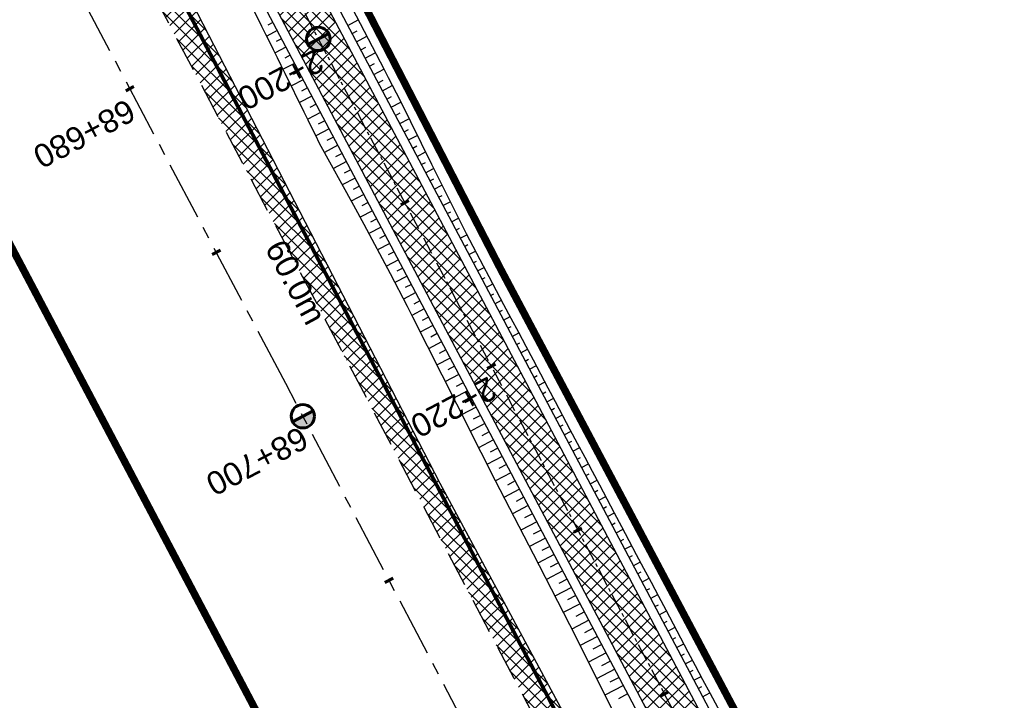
# Model space of a CAD drawing. Header units: metres. Extents: x 7529682 to 7533711, y 5721186 to 5727842.
# Tile 51 of 112: x 7530727 to 7530780, y 5725819 to 5725856. Entities that reach past the tile are written whole.
import ezdxf

# ---------------------------------------------------------------- set-up
doc = ezdxf.new("R2010")
doc.units = ezdxf.units.M
for name, pattern in [('817-dzialki-09-05-04$0$HIDDEN', [0.375, 0.25, -0.125]), ('CENTER', [50.8, 31.75, -6.35, 6.35, -6.35]), ('HIDDEN', [9.525, 6.35, -3.175])]:
    doc.linetypes.add(name, pattern=pattern)
for name, color, linetype in [('C-DROGI-SYTUACJA-ETYKIETY', 7, 'Continuous'), ('D-hatch-pobocza', 131, 'Continuous'), ('D-pobocza', 7, 'Continuous'), ('D-skarpa', 7, 'Continuous'), ('D-skarpa-kreskowanie', 7, 'Continuous')]:
    doc.layers.add(name, color=color, linetype=linetype)
doc.layers.add('D-hatch-ciag-pieszo-rowerowy', color=7, linetype='Continuous', lineweight=13, true_color=0xff9f80)
doc.layers.add('D-LR-etap-III', color=7, linetype='817-dzialki-09-05-04$0$HIDDEN', lineweight=50, true_color=0xff1aff)
for name, color, linetype, lineweight in [('D-krawędzie', 7, 'Continuous', 30), ('D-obrzeża', 7, 'Continuous', 30), ('D-oś', 10, 'CENTER', 30), ('Sieci-T-kanal technologiczny', 4, 'kt kanał technologiczny', 30)]:
    doc.layers.add(name, color=color, linetype=linetype, lineweight=lineweight)
doc.layers.add('D-opis-KT-dlugosci', color=7, linetype='Continuous', true_color=0xff8000)
doc.layers.add('poprzeczki', color=7, linetype='Continuous', true_color=0x0000c7)
doc.styles.add('ARIAL', font='arial.ttf', dxfattribs={"height": 1})
doc.styles.get("Standard").update_dxf_attribs({"font": 'arial.ttf'})
doc.linetypes.add('kt kanał technologiczny', pattern='A,1,-0.8,["kt",Standard,S=0.5,R=0,X=-0.7,Y=-0.15],-0.3', length=2.1)
pattern_1 = [(45, (0, 0), (-0.33675960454, 0.33675960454), []), (135, (0, 0), (-0.33675960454, -0.33675960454), [])]

# ---------------------------------------------------------------- blocks, each defined once
blk = doc.blocks.new('kilometraz')
at = {"linetype": 'ByBlock', "lineweight": -2}
blk.add_hatch(color=0, dxfattribs=at).paths.add_polyline_path([(0, -0.28125, 0.41421356), (0.28125, 0, 0.41421356), (0, 0.28125)])
at = {"color": 0, "linetype": 'ByBlock', "lineweight": -2}
blk.add_line((0, 0.28125), (0, -0.28125), dxfattribs=at)
blk.add_circle((0, 0), 0.28125, dxfattribs=at)
blk = doc.blocks.new('AeccTickLine')
at = {"color": 0, "linetype": 'ByBlock', "lineweight": -2}
blk.add_line((0, 1), (0, -1), dxfattribs=at)

msp = doc.modelspace()

# ---------------------------------------------------------------- hatches: boundary and pattern name
at = {"layer": 'D-hatch-ciag-pieszo-rowerowy'}
h = msp.add_hatch(dxfattribs=at)
h.set_pattern_fill('ANSI37', color=256, scale=0.15, style=0)
h.set_pattern_definition(pattern_1)
h.paths.add_polyline_path([(7530714.412, 5725910.765), (7530696.206, 5725945.269), (7530692.657, 5725952.013), (7530691.541, 5725951.45), (7530695.1, 5725944.687), (7530713.306, 5725910.181), (7530731.225, 5725876.244), (7530749.941, 5725840.801), (7530759.629, 5725822.461), (7530760.738, 5725823.038), (7530751.046, 5725841.385), (7530732.331, 5725876.827)])
h.paths.add_polyline_path([(7530713.306, 5725910.181), (7530695.1, 5725944.687), (7530691.541, 5725951.45), (7530690.425, 5725950.887), (7530693.994, 5725944.104), (7530712.201, 5725909.598), (7530730.12, 5725875.66), (7530748.836, 5725840.217), (7530758.52, 5725821.884), (7530759.629, 5725822.461), (7530749.941, 5725840.801), (7530731.225, 5725876.244)])
h = msp.add_hatch(dxfattribs=at)
h.set_pattern_fill('ANSI37', color=256, scale=0.15, style=0)
h.set_pattern_definition(pattern_1)
edge = h.paths.add_edge_path()
edge.add_line((7530776.607, 5725790.321), (7530759.629, 5725822.461))
edge.add_line((7530759.629, 5725822.461), (7530758.52, 5725821.884))
edge.add_line((7530758.52, 5725821.884), (7530775.501, 5725789.739))
edge.add_line((7530775.501, 5725789.739), (7530792.729, 5725756.833))
edge.add_line((7530792.729, 5725756.833), (7530803.873, 5725735.729))
edge.add_arc((7530538.588, 5725595.643), 300, 26.89726, 27.8367, ccw=False)
edge.add_line((7530806.134, 5725731.361), (7530814.971, 5725713.941))
edge.add_line((7530814.971, 5725713.941), (7530815.845, 5725714.98))
edge.add_line((7530815.845, 5725714.98), (7530807.239, 5725731.945))
edge.add_arc((7530539.694, 5725596.227), 300, 26.89728, 27.8367)
edge.add_line((7530804.978, 5725736.313), (7530793.835, 5725757.415))
edge.add_line((7530793.835, 5725757.415), (7530776.607, 5725790.321))
edge = h.paths.add_edge_path()
edge.add_line((7530816.037, 5725715.208), (7530816.72, 5725716.019))
edge.add_line((7530816.72, 5725716.019), (7530808.345, 5725732.528))
edge.add_arc((7530540.799, 5725596.81), 300, 26.89731, 27.8367)
edge.add_line((7530806.084, 5725736.896), (7530794.941, 5725757.997))
edge.add_line((7530794.941, 5725757.997), (7530777.714, 5725790.903))
edge.add_line((7530777.714, 5725790.903), (7530760.738, 5725823.038))
edge.add_line((7530760.738, 5725823.038), (7530759.629, 5725822.461))
edge.add_line((7530759.629, 5725822.461), (7530776.607, 5725790.321))
edge.add_line((7530776.607, 5725790.321), (7530793.835, 5725757.415))
edge.add_line((7530793.835, 5725757.415), (7530804.978, 5725736.313))
edge.add_arc((7530539.694, 5725596.227), 300, 26.89728, 27.8367, ccw=False)
edge.add_line((7530807.239, 5725731.945), (7530815.845, 5725714.98))
edge.add_line((7530815.845, 5725714.98), (7530816.037, 5725715.208))
at = {"layer": 'D-hatch-pobocza'}
h = msp.add_hatch(dxfattribs=at)
h.set_pattern_fill('ANSI37', color=256, scale=0.15, style=0)
h.set_pattern_definition(pattern_1)
h.paths.add_polyline_path([(7530720.98, 5725884.44), (7530708.37, 5725908.34), (7530695.8, 5725932.28), (7530687.36, 5725949.02), (7530675.51, 5725970.87), (7530663.29, 5725994.02), (7530649.63, 5726020.19), (7530635.9, 5726046.17), (7530600.685, 5726114.059), (7530599.743, 5726113.515), (7530641.555, 5726032.008), (7530660.961, 5725995.07), (7530689.128, 5725941.54), (7530707.336, 5725907.032), (7530725.256, 5725873.093), (7530743.97, 5725837.654), (7530770.527, 5725787.119), (7530787.864, 5725754.267), (7530809.813, 5725712.702), (7530812.028, 5725712.541), (7530798.84, 5725737.15), (7530787.35, 5725758.8), (7530776.05, 5725780.2), (7530760.43, 5725809.79), (7530749.22, 5725830.63), (7530733.52, 5725861.06)])

# ---------------------------------------------------------------- linework, layer by layer
at = {"layer": 'D-krawędzie', "linetype": 'HIDDEN', "ltscale": 0.3, "flags": 128}
msp.add_lwpolyline([(7530572.01, 5726166.06), (7530599.74, 5726113.52), (7530641.555, 5726032.008), (7530660.961, 5725995.07), (7530689.128, 5725941.54), (7530707.336, 5725907.032), (7530725.256, 5725873.093), (7530743.97, 5725837.654), (7530770.527, 5725787.119), (7530787.864, 5725754.267), (7530809.898, 5725712.542), (7530824.739, 5725684.389), (7530840.856, 5725653.693), (7530860.675, 5725616.154), (7530865.283, 5725607.394), (7530878.05, 5725583.08), (7530918.172, 5725507.178), (7530950.163, 5725446.305), (7530993.419, 5725364.265), (7531022.766, 5725308.719), (7531053.81, 5725249.872), (7531081.166, 5725197.875), (7531103.902, 5725154.541), (7531128.123, 5725108.448), (7531149.3, 5725068.25), (7531167.38, 5725033.767), (7531197.165, 5724976.988), (7531228.151, 5724918.034), (7531253.153, 5724870.491), (7531286.796, 5724806.654), (7531306.74, 5724768.665), (7531335.094, 5724714.652), (7531357.319, 5724672.439), (7531373.645, 5724641.454), (7531392.162, 5724605.999), (7531418.48, 5724555.853), (7531439.727, 5724515.582), (7531476.36, 5724446.19), (7531491.8, 5724416.76), (7531531.9, 5724339.933), (7531557.227, 5724291.659), (7531569.852, 5724267.577), (7531591.376, 5724226.548), (7531610.004, 5724191.103), (7531616.883, 5724177.999), (7531629.985, 5724153.025), (7531641.007, 5724132.022), (7531664.906, 5724087.617), (7531677.644, 5724064.786), (7531683.112, 5724054.988), (7531686.753, 5724048.18), (7531695.448, 5724031.697), (7531703.749, 5724015.917), (7531709.214, 5724005.514), (7531719.389, 5723986.147), (7531726.295, 5723973), (7531732.741, 5723960.736), (7531735.13, 5723956.19)], dxfattribs=at)
at = {"layer": 'D-LR-etap-III', "ltscale": 10, "flags": 128}
msp.add_lwpolyline([(7531750.474, 5723895.103, 0.4, 0.4, 0), (7531750.505, 5723895.13, 0.4, 0.4, 0), (7531682.71, 5724022.92, 0.4, 0.4, 0), (7531619.177, 5724147.204, 0.4, 0.4, 0), (7531592.309, 5724198.489, 0.4, 0.4, 0), (7531553.264, 5724272.919, 0.4, 0.4, 0), (7531504.02, 5724366.79, 0.4, 0.4, 0), (7531482.09, 5724407.62, 0.4, 0.4, 0), (7531412.35, 5724541.183, 0.4, 0.4, 0), (7531388.464, 5724586.93, 0.4, 0.4, 0), (7531345.12, 5724669.94, 0.4, 0.4, 0), (7531127.66, 5725081.67, 0.4, 0.4, 0), (7531059.253, 5725211.041, 0.4, 0.4, 0), (7531008.007, 5725307.954, 0.4, 0.4, 0), (7530964.182, 5725390.836, 0.4, 0.4, 0), (7530914.557, 5725484.684, 0.4, 0.4, 0), (7530865.243, 5725577.494, 0.4, 0.4, 0), (7530840.085, 5725624.059, 0.4, 0.4, 0), (7530802.56, 5725694.925, 0.4, 0.4, 0), (7530755.54, 5725787.51, 0.4, 0.4, 0), (7530708.718, 5725876.303, 0.4, 0.4, 0), (7530695.12, 5725902.09, 0.4, 0.4, 0), (7530642.914, 5726001.078, 0.4, 0.4, 0), (7530634.935, 5726016.147, 0.4, 0.4, 0), (7530610.82, 5726061.93, 0.4, 0.4, 0), (7530610.82, 5726061.93, 0.4, 0.4, 0), (7530607.21, 5726063.51, 0.4, 0.4, 0), (7530597.42, 5726080.68, 0.4, 0.4, 0), (7530591.16, 5726088.44, 0.4, 0.4, 0), (7530581.28, 5726107.21, 0.4, 0.4, 0), (7530571.29, 5726130.56, 0.4, 0.4, 0), (7530549.555, 5726171.527, 0.4, 0.4, 0), (7530531.014, 5726206.474, 0.4, 0.4, 0), (7530516.461, 5726236.017, 0.4, 0.4, 0), (7530500.799, 5726266.141, 0.4, 0.4, 0), (7530491.35, 5726283.94, 0.4, 0.4, 0), (7530482.4, 5726303.41, 0.4, 0.4, 0), (7530482.4, 5726303.41, 0.4, 0.4, 0), (7530450.41, 5726357.28, 0.4, 0.4, 0), (7530397.759, 5726458.5, 0.4, 0.4, 0), (7530334.708, 5726583.665, 0.4, 0.4, 0), (7530303.939, 5726645.168, 0.4, 0.4, 0), (7530300.51, 5726651.778, 0.4, 0.4, 0), (7530289.214, 5726671.967, 0.4, 0.4, 0), (7530281.54, 5726685.57, 0.4, 0.4, 0), (7530261.371, 5726724.163, 0.4, 0.4, 0), (7530254.03, 5726738.21, 0.4, 0.4, 0), (7530197.22, 5726845.06, 0.4, 0.4, 0), (7530194.71, 5726849.15, 0.4, 0.4, 0), (7530195.92, 5726850.75, 0.4, 0.4, 0), (7530170.547, 5726892.961, 0.4, 0.4, 0), (7530143.175, 5726945.066, 0.4, 0.4, 0), (7530105.06, 5727018.32, 0.4, 0.4, 0), (7530100.06, 5727027.16, 0.4, 0.4, 0), (7530062.319, 5727099.625, 0.4, 0.4, 0), (7530015.379, 5727189.42, 0.4, 0.4, 0), (7529983.208, 5727250.207, 0.4, 0.4, 0), (7529953.284, 5727306.747, 0.4, 0.4, 0), (7529900.671, 5727406.159, 0.4, 0.4, 0), (7529890.63, 5727425.131, 0.4, 0.4, 0), (7529875.155, 5727454.426, 0.4, 0.4, 0), (7529857.56, 5727487.787, 0.4, 0.4, 0), (7529835.194, 5727530.193, 0.4, 0.4, 0), (7529811.741, 5727574.662, 0.4, 0.4, 0), (7529792.102, 5727611.923, 0.4, 0.4, 0), (7529768.066, 5727657.47, 0.4, 0.4, 0), (7529755.211, 5727682.131, 0.4, 0.4, 0), (7529753.31, 5727681.13, 0.4, 0.4, 0), (7529739.21, 5727707.77, 0.4, 0.4, 0), (7529735.395, 5727711.252, 0.4, 0.4, 0), (7529725.42, 5727730.2, 0.4, 0.4, 0), (7529723.55, 5727729.88, 0.4, 0.4, 0), (7529695.567, 5727782.932, 0.4, 0.4, 0), (7529717.68, 5727794.024, 0.4, 0.4, 0), (7529736.275, 5727758.647, 0.4, 0.4, 0), (7529736.275, 5727758.647, 0.4, 0.4, 0), (7529744.511, 5727750.406, 0.4, 0.4, 0), (7529744.511, 5727750.406, 0.4, 0.4, 0), (7529750.283, 5727738.55, 0.4, 0.4, 0), (7529777.109, 5727687.569, 0.4, 0.4, 0), (7529796.515, 5727651.33, 0.4, 0.4, 0), (7529814.938, 5727616.793, 0.4, 0.4, 0), (7529839.007, 5727572.304, 0.4, 0.4, 0), (7529860.618, 5727532.509, 0.4, 0.4, 0), (7529882.349, 5727491.504, 0.4, 0.4, 0), (7529904.865, 5727449.096, 0.4, 0.4, 0), (7529920.747, 5727418.885, 0.4, 0.4, 0), (7529946.677, 5727368.547, 0.4, 0.4, 0), (7529972.025, 5727320.573, 0.4, 0.4, 0), (7529987.74, 5727290.153, 0.4, 0.4, 0), (7529996.497, 5727273.662, 0.4, 0.4, 0), (7530017.541, 5727234.203, 0.4, 0.4, 0), (7530033.054, 5727204.864, 0.4, 0.4, 0), (7530051.623, 5727170.223, 0.4, 0.4, 0), (7530069.277, 5727137.016, 0.4, 0.4, 0), (7530089.385, 5727097.534, 0.4, 0.4, 0), (7530109.713, 5727060.747, 0.4, 0.4, 0), (7530136.77, 5727011.64, 0.4, 0.4, 0), (7530162.447, 5726962.744, 0.4, 0.4, 0), (7530187.674, 5726916.992, 0.4, 0.4, 0), (7530207.821, 5726879.335, 0.4, 0.4, 0), (7530230.626, 5726834.519, 0.4, 0.4, 0), (7530262.288, 5726776.618, 0.4, 0.4, 0), (7530277.51, 5726760.213, 0.4, 0.4, 0), (7530286.037, 5726744.107, 0.4, 0.4, 0), (7530288.097, 5726735.884, 0.4, 0.4, 0), (7530290.394, 5726725.047, 0.4, 0.4, 0), (7530296.177, 5726713.583, 0.4, 0.4, 0), (7530302.726, 5726701.182, 0.4, 0.4, 0), (7530325.685, 5726657.466, 0.4, 0.4, 0), (7530343.244, 5726623.649, 0.4, 0.4, 0), (7530360.23, 5726591.747, 0.4, 0.4, 0), (7530383.209, 5726548.059, 0.4, 0.4, 0), (7530406.018, 5726503.606, 0.4, 0.4, 0), (7530427.465, 5726462.62, 0.4, 0.4, 0), (7530447.928, 5726424.388, 0.4, 0.4, 0), (7530471.127, 5726379.921, 0.4, 0.4, 0), (7530490.501, 5726343.033, 0.4, 0.4, 0), (7530509.499, 5726306.733, 0.4, 0.4, 0), (7530529.89, 5726267.244, 0.4, 0.4, 0), (7530543.852, 5726238.99, 0.4, 0.4, 0), (7530554.809, 5726218.944, 0.4, 0.4, 0), (7530559.027, 5726212.223, 0.4, 0.4, 0), (7530563.061, 5726206.41, 0.4, 0.4, 0), (7530566.934, 5726200.464, 0.4, 0.4, 0), (7530569.771, 5726194.902, 0.4, 0.4, 0), (7530571.473, 5726191.282, 0.4, 0.4, 0), (7530572.839, 5726188.025, 0.4, 0.4, 0), (7530575.295, 5726182.035, 0.4, 0.4, 0), (7530579.737, 5726173.306, 0.4, 0.4, 0), (7530583.3, 5726167.41, 0.4, 0.4, 0), (7530593.4, 5726163.33, 0.4, 0.4, 0), (7530598.618, 5726155.264, 0.4, 0.4, 0), (7530608.258, 5726140.497, 0.4, 0.4, 0), (7530603.27, 5726136.83, 0.4, 0.4, 0), (7530606.53, 5726131.84, 0.4, 0.4, 0), (7530604.239, 5726124.217, 0.4, 0.4, 0), (7530605.847, 5726121.63, 0.4, 0.4, 0), (7530608.972, 5726116.164, 0.4, 0.4, 0), (7530618.114, 5726097.791, 0.4, 0.4, 0), (7530651.213, 5726034.96, 0.4, 0.4, 0), (7530670.244, 5725998.611, 0.4, 0.4, 0), (7530698.075, 5725945.953, 0.4, 0.4, 0), (7530716.506, 5725911.305, 0.4, 0.4, 0), (7530735.223, 5725875.667, 0.4, 0.4, 0), (7530752.504, 5725842.155, 0.4, 0.4, 0), (7530778.311, 5725793.501, 0.4, 0.4, 0), (7530797.5, 5725756.382, 0.4, 0.4, 0), (7530812.519, 5725728.289, 0.4, 0.4, 0), (7530820.039, 5725713.16, 0.4, 0.4, 0), (7530822.422, 5725710.194, 0.4, 0.4, 0), (7530833.155, 5725688.801, 0.4, 0.4, 0), (7530849.629, 5725656.159, 0.4, 0.4, 0), (7530867.983, 5725621.964, 0.4, 0.4, 0), (7530872.63, 5725612.888, 0.4, 0.4, 0), (7530880.354, 5725597.595, 0.4, 0.4, 0), (7530883.839, 5725593.389, 0.4, 0.4, 0), (7530891.782, 5725587.763, 0.4, 0.4, 0), (7530895.039, 5725584.281, 0.4, 0.4, 0), (7530897.034, 5725580.941, 0.4, 0.4, 0), (7530900.952, 5725579.946, 0.4, 0.4, 0), (7530904.81, 5725571.977, 0.4, 0.4, 0), (7530903.682, 5725568.566, 0.4, 0.4, 0), (7530908.901, 5725558.845, 0.4, 0.4, 0), (7530910.252, 5725545.672, 0.4, 0.4, 0), (7530912.873, 5725538.646, 0.4, 0.4, 0), (7530945.278, 5725478.464, 0.4, 0.4, 0), (7530959.692, 5725450.246, 0.4, 0.4, 0), (7531002.827, 5725368.192, 0.4, 0.4, 0), (7531044.704, 5725290.314, 0.4, 0.4, 0), (7531064.099, 5725253.213, 0.4, 0.4, 0), (7531083.01, 5725216.678, 0.4, 0.4, 0), (7531113.013, 5725158.466, 0.4, 0.4, 0), (7531137.364, 5725113.071, 0.4, 0.4, 0), (7531150.831, 5725086.712, 0.4, 0.4, 0), (7531159.746, 5725076.641, 0.4, 0.4, 0), (7531166.31, 5725074.58, 0.4, 0.4, 0), (7531172.29, 5725062.58, 0.4, 0.4, 0), (7531170.59, 5725055.606, 0.4, 0.4, 0), (7531173.733, 5725044.081, 0.4, 0.4, 0), (7531215.342, 5724964.86, 0.4, 0.4, 0), (7531238.054, 5724921.685, 0.4, 0.4, 0), (7531262.39, 5724875.283, 0.4, 0.4, 0), (7531295.587, 5724811.266, 0.4, 0.4, 0), (7531348.488, 5724712.363, 0.4, 0.4, 0), (7531363.741, 5724682.684, 0.4, 0.4, 0), (7531366.987, 5724675.865, 0.4, 0.4, 0), (7531382.541, 5724646.111, 0.4, 0.4, 0), (7531401.299, 5724610.875, 0.4, 0.4, 0), (7531428.965, 5724558.862, 0.4, 0.4, 0), (7531449.111, 5724520.398, 0.4, 0.4, 0), (7531477.293, 5724465.831, 0.4, 0.4, 0), (7531500.996, 5724421.113, 0.4, 0.4, 0), (7531512.122, 5724400.549, 0.4, 0.4, 0), (7531513.782, 5724396.757, 0.4, 0.4, 0), (7531526.32, 5724379.39, 0.4, 0.4, 0), (7531566.784, 5724302.736, 0.4, 0.4, 0), (7531612.277, 5724225.61, 0.4, 0.4, 0), (7531620.493, 5724210.548, 0.4, 0.4, 0), (7531631.578, 5724196.258, 0.4, 0.4, 0), (7531653.484, 5724152.434, 0.4, 0.4, 0), (7531661.151, 5724128.494, 0.4, 0.4, 0), (7531673.881, 5724101.186, 0.4, 0.4, 0), (7531684.691, 5724081.184, 0.4, 0.4, 0), (7531699.212, 5724051.17, 0.4, 0.4, 0), (7531704.034, 5724040.584, 0.4, 0.4, 0), (7531704.034, 5724040.584, 0.4, 0.4, 0), (7531703.913, 5724037.17, 0.4, 0.4, 0), (7531736.42, 5723969.232, 0.4, 0.4, 0), (7531738.285, 5723967.699, 0.4, 0.4, 0), (7531742.181, 5723962.346, 0.4, 0.4, 0), (7531744.286, 5723958.616, 0.4, 0.4, 0), (7531755.393, 5723944.193, 0.4, 0.4, 0), (7531758.69, 5723936.76, 0.4, 0.4, 0), (7531780.08, 5723929.25, 0.4, 0.4, 0), (7531792.612, 5723906.338, 0.4, 0.4, 0), (7531792.612, 5723906.338, 0.4, 0.4, 0), (7531756.962, 5723883.055, 0.4, 0.4, 0), (7531750.46, 5723895.13, 0.4, 0.4, 0), (7531750.46, 5723895.13, 0, 0, 0)], format="xyseb", dxfattribs=at)
at = {"layer": 'D-obrzeża'}
for points in [[(7530816.72, 5725716.019), (7530808.345, 5725732.528, 0.004099), (7530806.084, 5725736.896), (7530794.941, 5725757.997), (7530777.714, 5725790.903), (7530751.046, 5725841.385), (7530732.331, 5725876.827), (7530714.412, 5725910.765), (7530696.206, 5725945.269), (7530668.046, 5725998.784), (7530664.91, 5726005.014, 0.00515), (7530662.075, 5726010.504), (7530653.608, 5726026.493, -0.00515), (7530650.772, 5726031.983), (7530642.155, 5726049.099), (7530627.426, 5726076.939), (7530607.073, 5726115.582, 0.017191), (7530603.662, 5726121.551), (7530600.461, 5726126.731, -0.223174), (7530600.17, 5726129.266), (7530602.624, 5726136.556), (7530601.532, 5726138.658)], [(7530597.423, 5726127.912, 0.123992), (7530598.087, 5726125.817), (7530601.49, 5726120.31, -0.017191), (7530604.901, 5726114.341), (7530625.206, 5726075.789), (7530639.927, 5726047.965), (7530648.54, 5726030.859, 0.00515), (7530651.375, 5726025.369), (7530659.842, 5726009.38, -0.00515), (7530662.677, 5726003.89), (7530665.83, 5725997.628), (7530693.994, 5725944.104), (7530712.201, 5725909.598), (7530730.12, 5725875.66), (7530748.836, 5725840.217), (7530775.501, 5725789.739), (7530792.729, 5725756.833), (7530803.873, 5725735.729, -0.004099), (7530806.134, 5725731.361), (7530819.007, 5725705.983)]]:
    msp.add_lwpolyline(points, format="xyb", dxfattribs=at)
at = {"layer": 'D-oś', "ltscale": 0.1}
msp.add_lwpolyline([(7530915.075, 5725505.546), (7530874.954, 5725581.449), (7530862.185, 5725605.765), (7530857.579, 5725614.523), (7530837.759, 5725652.063), (7530821.642, 5725682.76), (7530806.803, 5725710.907), (7530784.769, 5725752.633), (7530767.43, 5725785.489), (7530740.873, 5725836.023), (7530722.161, 5725871.458), (7530704.24, 5725905.399), (7530686.032, 5725939.909), (7530657.862, 5725993.442), (7530638.453, 5726030.387), (7530594.845, 5726110.895), (7530594.845, 5726110.895), (7530594.845, 5726110.895), (7530540.21, 5726214.45)], dxfattribs=at)
at = {"layer": 'D-oś', "ltscale": 0.03}
msp.add_lwpolyline([(7530731.225, 5725876.244), (7530749.941, 5725840.801), (7530776.607, 5725790.321), (7530793.835, 5725757.415), (7530804.978, 5725736.313, -0.004099), (7530807.239, 5725731.945), (7530820.113, 5725706.566), (7530830.27, 5725687.299), (7530846.387, 5725656.605), (7530866.204, 5725619.068), (7530877.76, 5725597.076, 0.133536), (7530884.909, 5725589.392), (7530887.484, 5725587.792, -0.133608), (7530894.636, 5725580.102), (7530904.4, 5725561.506, -0.112773)], format="xyb", dxfattribs=at)
at = {"layer": 'D-pobocza'}
for points in [[(7530817.069, 5725716.434), (7530808.787, 5725732.762, 0.004099), (7530806.526, 5725737.13), (7530795.384, 5725758.23), (7530778.156, 5725791.136), (7530751.489, 5725841.618), (7530732.773, 5725877.061), (7530714.854, 5725910.998), (7530696.648, 5725945.502), (7530668.49, 5725999.015), (7530665.357, 5726005.239, 0.00515), (7530662.521, 5726010.729), (7530654.054, 5726026.718, -0.00515), (7530651.219, 5726032.208), (7530642.601, 5726049.326), (7530627.87, 5726077.169), (7530607.515, 5726115.815, 0.017191), (7530604.087, 5726121.814), (7530600.886, 5726126.994, -0.095206), (7530600.551, 5726127.876)], [(7530602.007, 5726118.49, -0.012618), (7530604.459, 5726114.108), (7530624.762, 5726075.559), (7530639.482, 5726047.738), (7530648.093, 5726030.634, 0.00515), (7530650.928, 5726025.144), (7530659.395, 5726009.155, -0.00515), (7530662.231, 5726003.665), (7530665.386, 5725997.397), (7530693.552, 5725943.871), (7530711.758, 5725909.365), (7530729.678, 5725875.427), (7530748.394, 5725839.984), (7530775.058, 5725789.507), (7530792.286, 5725756.601), (7530803.431, 5725735.496, -0.004099), (7530805.692, 5725731.127), (7530814.621, 5725713.526)]]:
    msp.add_lwpolyline(points, format="xyb", dxfattribs=at)
msp.add_lwpolyline([(7530798.84, 5725737.15), (7530787.35, 5725758.8), (7530776.05, 5725780.2), (7530760.43, 5725809.79), (7530749.22, 5725830.63), (7530733.52, 5725861.06), (7530720.98, 5725884.44), (7530708.37, 5725908.34), (7530695.8, 5725932.28), (7530687.36, 5725949.02), (7530675.51, 5725970.87), (7530663.29, 5725994.02), (7530649.63, 5726020.19), (7530635.9, 5726046.17), (7530600.685, 5726114.059), (7530599.743, 5726113.515)], dxfattribs=at)
at = {"layer": 'D-skarpa', "linetype": 'Continuous'}
for points in [[(7530739.985, 5725864.545, -0.009506), (7530747.045, 5725851.31), (7530748.739, 5725847.871), (7530749.258, 5725846.824), (7530750.624, 5725844.131), (7530751.54, 5725842.375), (7530751.841, 5725841.804, 0.000237), (7530777.323, 5725793.793), (7530778.557, 5725791.351), (7530779.54, 5725789.3), (7530781.845, 5725784.863)], [(7530736.026, 5725862.454, -0.001667), (7530742.689, 5725849.01), (7530744.539, 5725845.653), (7530745.1, 5725844.628), (7530746.519, 5725841.963), (7530747.425, 5725840.202), (7530747.717, 5725839.626, -0.001221), (7530751.932, 5725831.273), (7530754.234, 5725826.834), (7530756.51, 5725822.382), (7530758.748, 5725817.909), (7530760.988, 5725813.437), (7530763.285, 5725808.996, 0.00634), (7530770.474, 5725795.83), (7530774.495, 5725789.205), (7530775.651, 5725787.264), (7530778.123, 5725782.914), (7530780.394, 5725778.46)]]:
    msp.add_lwpolyline(points, format="xyb", dxfattribs=at)
at = {"layer": 'D-skarpa-kreskowanie', "linetype": 'Continuous'}
for p, q in [((7530740.186, 5725855.527, 107.355), (7530739.911, 5725855.381, 107.147)), ((7530744.227, 5725855.369, 107.457), (7530744.792, 5725855.667, 107.031)), ((7530740.419, 5725855.085, 107.348), (7530739.858, 5725854.788, 106.925)), ((7530744.461, 5725854.927, 107.45), (7530744.741, 5725855.075, 107.238)), ((7530740.653, 5725854.643, 107.341), (7530740.367, 5725854.492, 107.125)), ((7530744.694, 5725854.485, 107.443), (7530745.251, 5725854.779, 107.023)), ((7530740.886, 5725854.2, 107.334), (7530740.304, 5725853.893, 106.895)), ((7530744.928, 5725854.043, 107.436), (7530745.204, 5725854.189, 107.227)), ((7530745.161, 5725853.601, 107.429), (7530745.71, 5725853.891, 107.015)), ((7530741.353, 5725853.316, 107.32), (7530740.745, 5725852.995, 106.862)), ((7530741.12, 5725853.758, 107.327), (7530740.823, 5725853.602, 107.103)), ((7530741.587, 5725852.874, 107.313), (7530741.276, 5725852.71, 107.079)), ((7530745.395, 5725853.159, 107.422), (7530745.667, 5725853.303, 107.216)), ((7530745.628, 5725852.716, 107.415), (7530746.17, 5725853.002, 107.007)), ((7530741.82, 5725852.432, 107.306), (7530741.184, 5725852.096, 106.826)), ((7530745.861, 5725852.274, 107.408), (7530746.13, 5725852.416, 107.205)), ((7530742.054, 5725851.99, 107.299), (7530741.728, 5725851.818, 107.054)), ((7530746.095, 5725851.832, 107.401), (7530746.629, 5725852.114, 106.998)), ((7530742.287, 5725851.548, 107.292), (7530741.622, 5725851.197, 106.791)), ((7530746.328, 5725851.39, 107.394), (7530746.594, 5725851.53, 107.194)), ((7530746.562, 5725850.948, 107.387), (7530747.087, 5725851.225, 106.991)), ((7530742.754, 5725850.663, 107.278), (7530742.061, 5725850.297, 106.756)), ((7530742.521, 5725851.105, 107.285), (7530742.181, 5725850.926, 107.029)), ((7530742.988, 5725850.221, 107.271), (7530742.634, 5725850.035, 107.005)), ((7530746.795, 5725850.506, 107.38), (7530747.052, 5725850.641, 107.187)), ((7530747.029, 5725850.064, 107.373), (7530747.529, 5725850.328, 106.996)), ((7530743.221, 5725849.779, 107.264), (7530742.5, 5725849.398, 106.721)), ((7530747.262, 5725849.621, 107.366), (7530747.506, 5725849.75, 107.182)), ((7530743.455, 5725849.337, 107.257), (7530743.088, 5725849.144, 106.981)), ((7530747.496, 5725849.179, 107.359), (7530747.971, 5725849.43, 107.001)), ((7530743.688, 5725848.895, 107.25), (7530742.964, 5725848.512, 106.704)), ((7530747.729, 5725848.737, 107.352), (7530747.961, 5725848.859, 107.178)), ((7530747.963, 5725848.295, 107.345), (7530748.413, 5725848.533, 107.006)), ((7530744.155, 5725848.01, 107.236), (7530743.446, 5725847.636, 106.702)), ((7530743.921, 5725848.453, 107.243), (7530743.563, 5725848.263, 106.973)), ((7530744.388, 5725847.568, 107.229), (7530744.038, 5725847.383, 106.965)), ((7530748.196, 5725847.853, 107.338), (7530748.415, 5725847.968, 107.173)), ((7530748.43, 5725847.411, 107.332), (7530748.856, 5725847.636, 107.01)), ((7530744.622, 5725847.126, 107.222), (7530743.929, 5725846.76, 106.7)), ((7530748.663, 5725846.969, 107.326), (7530748.871, 5725847.078, 107.169)), ((7530744.855, 5725846.684, 107.216), (7530744.513, 5725846.503, 106.957)), ((7530748.897, 5725846.526, 107.32), (7530749.301, 5725846.74, 107.016)), ((7530745.089, 5725846.242, 107.209), (7530744.412, 5725845.884, 106.698)), ((7530749.13, 5725846.084, 107.318), (7530749.329, 5725846.189, 107.168)), ((7530745.556, 5725845.358, 107.196), (7530744.893, 5725845.007, 106.696)), ((7530745.322, 5725845.8, 107.202), (7530744.987, 5725845.623, 106.95)), ((7530749.364, 5725845.642, 107.315), (7530749.753, 5725845.848, 107.021)), ((7530745.789, 5725844.916, 107.19), (7530745.461, 5725844.742, 106.943)), ((7530749.597, 5725845.2, 107.313), (7530749.788, 5725845.301, 107.169)), ((7530749.831, 5725844.758, 107.31), (7530750.206, 5725844.956, 107.027)), ((7530746.023, 5725844.473, 107.188), (7530745.367, 5725844.127, 106.693)), ((7530750.064, 5725844.316, 107.308), (7530750.248, 5725844.413, 107.169)), ((7530746.256, 5725844.031, 107.185), (7530745.929, 5725843.858, 106.939)), ((7530750.298, 5725843.874, 107.306), (7530750.659, 5725844.064, 107.033)), ((7530746.49, 5725843.589, 107.183), (7530745.837, 5725843.244, 106.691)), ((7530750.531, 5725843.431, 107.308), (7530750.711, 5725843.526, 107.172)), ((7530746.957, 5725842.705, 107.178), (7530746.307, 5725842.361, 106.688)), ((7530746.723, 5725843.147, 107.18), (7530746.397, 5725842.975, 106.935)), ((7530750.764, 5725842.989, 107.309), (7530751.121, 5725843.178, 107.04)), ((7530747.19, 5725842.263, 107.176), (7530746.865, 5725842.091, 106.931)), ((7530750.998, 5725842.547, 107.311), (7530751.175, 5725842.641, 107.177)), ((7530751.231, 5725842.105, 107.313), (7530751.584, 5725842.291, 107.047)), ((7530747.424, 5725841.821, 107.177), (7530746.77, 5725841.475, 106.684)), ((7530751.465, 5725841.663, 107.317), (7530751.641, 5725841.756, 107.184)), ((7530747.657, 5725841.378, 107.179), (7530747.328, 5725841.205, 106.931)), ((7530751.698, 5725841.221, 107.322), (7530752.053, 5725841.408, 107.055)), ((7530747.891, 5725840.936, 107.181), (7530747.227, 5725840.586, 106.681)), ((7530751.932, 5725840.779, 107.327), (7530752.11, 5725840.873, 107.193)), ((7530748.358, 5725840.052, 107.187), (7530747.682, 5725839.695, 106.677)), ((7530748.124, 5725840.494, 107.183), (7530747.79, 5725840.318, 106.931)), ((7530752.166, 5725840.337, 107.333), (7530752.523, 5725840.525, 107.063)), ((7530748.591, 5725839.61, 107.191), (7530748.248, 5725839.429, 106.933)), ((7530752.399, 5725839.894, 107.339), (7530752.579, 5725839.989, 107.203)), ((7530752.633, 5725839.452, 107.345), (7530752.994, 5725839.643, 107.072)), ((7530748.825, 5725839.168, 107.197), (7530748.13, 5725838.801, 106.673)), ((7530752.866, 5725839.01, 107.35), (7530753.048, 5725839.106, 107.213)), ((7530749.058, 5725838.726, 107.202), (7530748.705, 5725838.539, 106.936)), ((7530753.1, 5725838.568, 107.356), (7530753.465, 5725838.761, 107.081)), ((7530749.292, 5725838.284, 107.208), (7530748.575, 5725837.905, 106.668)), ((7530753.333, 5725838.126, 107.362), (7530753.517, 5725838.223, 107.224)), ((7530749.759, 5725837.399, 107.22), (7530749.021, 5725837.01, 106.664)), ((7530749.525, 5725837.841, 107.214), (7530749.162, 5725837.649, 106.94)), ((7530753.567, 5725837.684, 107.368), (7530753.935, 5725837.879, 107.09)), ((7530749.992, 5725836.957, 107.226), (7530749.618, 5725836.76, 106.944)), ((7530753.8, 5725837.242, 107.374), (7530753.985, 5725837.339, 107.235)), ((7530754.034, 5725836.8, 107.38), (7530754.404, 5725836.995, 107.101)), ((7530750.226, 5725836.515, 107.232), (7530749.467, 5725836.114, 106.659)), ((7530754.267, 5725836.358, 107.386), (7530754.453, 5725836.456, 107.246)), ((7530750.459, 5725836.073, 107.238), (7530750.075, 5725835.87, 106.948)), ((7530754.501, 5725835.915, 107.391), (7530754.873, 5725836.112, 107.111)), ((7530750.693, 5725835.631, 107.244), (7530749.917, 5725835.221, 106.659)), ((7530754.735, 5725835.473, 107.397), (7530754.921, 5725835.572, 107.257)), ((7530751.16, 5725834.747, 107.255), (7530750.372, 5725834.33, 106.661)), ((7530750.927, 5725835.189, 107.249), (7530750.536, 5725834.982, 106.955)), ((7530754.968, 5725835.031, 107.403), (7530755.341, 5725835.228, 107.122)), ((7530751.394, 5725834.305, 107.261), (7530750.996, 5725834.095, 106.962)), ((7530755.202, 5725834.589, 107.409), (7530755.389, 5725834.688, 107.268)), ((7530755.435, 5725834.147, 107.415), (7530755.81, 5725834.345, 107.132)), ((7530751.627, 5725833.862, 107.267), (7530750.827, 5725833.44, 106.663)), ((7530755.669, 5725833.705, 107.421), (7530755.856, 5725833.804, 107.279)), ((7530751.861, 5725833.42, 107.273), (7530751.457, 5725833.207, 106.969)), ((7530755.902, 5725833.263, 107.427), (7530756.279, 5725833.462, 107.143)), ((7530752.094, 5725832.978, 107.279), (7530751.281, 5725832.549, 106.666)), ((7530756.136, 5725832.821, 107.432), (7530756.324, 5725832.92, 107.29)), ((7530752.561, 5725832.094, 107.29), (7530751.736, 5725831.658, 106.668)), ((7530752.328, 5725832.536, 107.285), (7530751.918, 5725832.32, 106.976)), ((7530756.369, 5725832.379, 107.438), (7530756.747, 5725832.578, 107.153)), ((7530752.795, 5725831.652, 107.296), (7530752.379, 5725831.432, 106.983)), ((7530756.603, 5725831.937, 107.444), (7530756.792, 5725832.037, 107.301)), ((7530756.836, 5725831.494, 107.45), (7530757.216, 5725831.695, 107.164)), ((7530753.028, 5725831.21, 107.302), (7530752.194, 5725830.769, 106.673)), ((7530757.07, 5725831.052, 107.456), (7530757.26, 5725831.153, 107.313)), ((7530753.262, 5725830.768, 107.308), (7530752.843, 5725830.546, 106.992)), ((7530757.303, 5725830.61, 107.462), (7530757.684, 5725830.811, 107.174)), ((7530753.495, 5725830.326, 107.314), (7530752.654, 5725829.881, 106.679)), ((7530757.537, 5725830.168, 107.468), (7530757.728, 5725830.269, 107.324)), ((7530757.771, 5725829.726, 107.473), (7530758.153, 5725829.928, 107.185)), ((7530753.963, 5725829.441, 107.326), (7530753.114, 5725828.993, 106.686)), ((7530753.729, 5725829.884, 107.32), (7530753.307, 5725829.66, 107.001)), ((7530754.196, 5725828.999, 107.331), (7530753.77, 5725828.774, 107.01)), ((7530758.004, 5725829.284, 107.479), (7530758.196, 5725829.385, 107.335)), ((7530758.238, 5725828.842, 107.485), (7530758.622, 5725829.045, 107.196)), ((7530754.43, 5725828.557, 107.337), (7530753.575, 5725828.106, 106.693)), ((7530758.471, 5725828.4, 107.491), (7530758.664, 5725828.501, 107.346)), ((7530754.663, 5725828.115, 107.343), (7530754.234, 5725827.888, 107.02)), ((7530758.705, 5725827.958, 107.497), (7530759.09, 5725828.161, 107.206)), ((7530754.897, 5725827.673, 107.349), (7530754.035, 5725827.218, 106.699)), ((7530758.938, 5725827.515, 107.503), (7530759.132, 5725827.618, 107.357)), ((7530759.172, 5725827.073, 107.509), (7530759.559, 5725827.278, 107.217)), ((7530755.364, 5725826.789, 107.361), (7530754.493, 5725826.329, 106.704)), ((7530755.13, 5725827.231, 107.355), (7530754.698, 5725827.002, 107.029)), ((7530755.597, 5725826.347, 107.367), (7530755.159, 5725826.115, 107.036)), ((7530759.405, 5725826.631, 107.514), (7530759.599, 5725826.734, 107.368)), ((7530759.639, 5725826.189, 107.52), (7530760.028, 5725826.395, 107.227)), ((7530755.831, 5725825.905, 107.372), (7530754.948, 5725825.438, 106.707)), ((7530759.872, 5725825.747, 107.526), (7530760.067, 5725825.85, 107.379)), ((7530756.064, 5725825.462, 107.378), (7530755.62, 5725825.228, 107.043)), ((7530760.106, 5725825.305, 107.532), (7530760.496, 5725825.511, 107.238)), ((7530756.298, 5725825.02, 107.384), (7530755.403, 5725824.548, 106.709)), ((7530760.34, 5725824.863, 107.538), (7530760.535, 5725824.966, 107.391)), ((7530760.573, 5725824.421, 107.544), (7530760.965, 5725824.628, 107.248)), ((7530756.765, 5725824.136, 107.396), (7530755.858, 5725823.657, 106.712)), ((7530756.532, 5725824.578, 107.39), (7530756.081, 5725824.34, 107.05)), ((7530760.807, 5725823.979, 107.55), (7530761.003, 5725824.082, 107.402)), ((7530756.999, 5725823.694, 107.402), (7530756.542, 5725823.453, 107.058)), ((7530761.04, 5725823.537, 107.556), (7530761.434, 5725823.744, 107.259)), ((7530757.232, 5725823.252, 107.408), (7530756.314, 5725822.767, 106.715)), ((7530761.274, 5725823.094, 107.561), (7530761.471, 5725823.199, 107.413)), ((7530757.466, 5725822.81, 107.413), (7530757.003, 5725822.566, 107.065)), ((7530761.507, 5725822.652, 107.567), (7530761.902, 5725822.861, 107.269)), ((7530757.699, 5725822.368, 107.419), (7530756.764, 5725821.874, 106.715)), ((7530761.741, 5725822.21, 107.573), (7530761.939, 5725822.315, 107.424)), ((7530761.974, 5725821.768, 107.579), (7530762.371, 5725821.978, 107.28)), ((7530758.166, 5725821.484, 107.431), (7530757.212, 5725820.979, 106.711)), ((7530757.933, 5725821.926, 107.425), (7530757.461, 5725821.676, 107.069)), ((7530762.208, 5725821.326, 107.585), (7530762.407, 5725821.431, 107.435)), ((7530758.4, 5725821.041, 107.437), (7530757.918, 5725820.787, 107.073)), ((7530762.441, 5725820.884, 107.591), (7530762.839, 5725821.094, 107.291)), ((7530758.633, 5725820.599, 107.443), (7530757.659, 5725820.085, 106.708)), ((7530762.675, 5725820.442, 107.597), (7530762.874, 5725820.547, 107.446)), ((7530758.867, 5725820.157, 107.449), (7530758.375, 5725819.897, 107.078)), ((7530762.909, 5725820, 107.602), (7530763.308, 5725820.211, 107.301)), ((7530759.101, 5725819.715, 107.455), (7530758.107, 5725819.19, 106.705)), ((7530763.142, 5725819.558, 107.608), (7530763.342, 5725819.663, 107.457)), ((7530763.376, 5725819.115, 107.614), (7530763.777, 5725819.327, 107.312)), ((7530759.334, 5725819.273, 107.46), (7530758.832, 5725819.008, 107.082))]:
    msp.add_line(p, q, dxfattribs=at)
at = {"layer": 'Sieci-T-kanal technologiczny', "ltscale": 2}
msp.add_lwpolyline([(7530883.752, 5725574.779, 0.2, 0.2, 0), (7530867.104, 5725606.236, 0.2, 0.2, 0), (7530839.505, 5725658.509, 0.2, 0.2, 0), (7530812.254, 5725710.728, 0.2, 0.2, 0), (7530784.737, 5725762.919, 0.2, 0.2, 0), (7530757.147, 5725815.071, 0.2, 0.2, 0), (7530729.725, 5725867.311, 0.2, 0.2, 0), (7530702.099, 5725919.444, 0.2, 0.2, 0), (7530674.647, 5725971.669, 0.2, 0.2, 0), (7530647.207, 5726023.975, 0.2, 0.2, 0), (7530619.886, 5726076.201, 0.2, 0.2, 0), (7530598.022, 5726118.778, 0.2, 0.2, 0), (7530598.242, 5726131.102, 0.2, 0.2, 0)], format="xyseb", dxfattribs=at)

# ---------------------------------------------------------------- block references
at = {"layer": 'C-DROGI-SYTUACJA-ETYKIETY', "color": 7, "linetype": 'Continuous', "lineweight": 60}
for p, xscale, yscale, zscale, rotation in [((7530732.464, 5725851.947), 0.25, 0.25, 0.25, 297.8366923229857), ((7530737.133, 5725843.104), 0.25, 0.25, 0.25, 297.8366923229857), ((7530746.452, 5725825.407), 0.2499999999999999, 0.2499999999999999, 0.2499999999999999, 297.723067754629)]:
    msp.add_blockref('AeccTickLine', p, dxfattribs=dict(at, xscale=xscale, yscale=yscale, zscale=zscale, rotation=rotation))
at = {"layer": 'C-DROGI-SYTUACJA-ETYKIETY', "color": 10, "linetype": 'Continuous', "lineweight": 60, "xscale": 2.249999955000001, "yscale": 2.249999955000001, "zscale": 2.249999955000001, "rotation": 297.723067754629}
msp.add_blockref('kilometraz', (7530741.8, 5725834.259), dxfattribs=at)
at = {"layer": 'poprzeczki', "color": 10, "linetype": 'Continuous', "lineweight": 60, "xscale": 2.249999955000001, "yscale": 2.249999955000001, "zscale": 2.249999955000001, "rotation": 297.8366923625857}
msp.add_blockref('kilometraz', (7530742.636, 5725854.636), dxfattribs=at)
at = {"layer": 'poprzeczki', "color": 7, "linetype": 'Continuous', "lineweight": 60, "xscale": 0.25, "yscale": 0.25, "zscale": 0.25}
for p, rotation in [((7530747.305, 5725845.793), 297.8366923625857), ((7530751.975, 5725836.95), 297.8454490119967), ((7530756.646, 5725828.108), 297.8454490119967), ((7530761.317, 5725819.266), 297.8454490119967)]:
    msp.add_blockref('AeccTickLine', p, dxfattribs=dict(at, rotation=rotation))

# ---------------------------------------------------------------- texts
at = {"layer": 'C-DROGI-SYTUACJA-ETYKIETY', "color": 7}
for s, rotation, p in [('2+200', 207.8367, (7530742.479, 5725854.129)), ('68+680', 207.8367, (7530732.307, 5725851.44)), ('2+220', 207.8454, (7530751.819, 5725836.444)), ('68+700', 207.7231, (7530741.642, 5725833.753))]:
    msp.add_text(s, height=1.25, rotation=rotation, dxfattribs=at).set_placement(p)
at = {"layer": 'D-opis-KT-dlugosci', "style": 'ARIAL'}
msp.add_text('60.0m', height=1.25, rotation=298.3346, dxfattribs=at).set_placement((7530739.722, 5725843.345))

doc.saveas('drawing.dxf')
